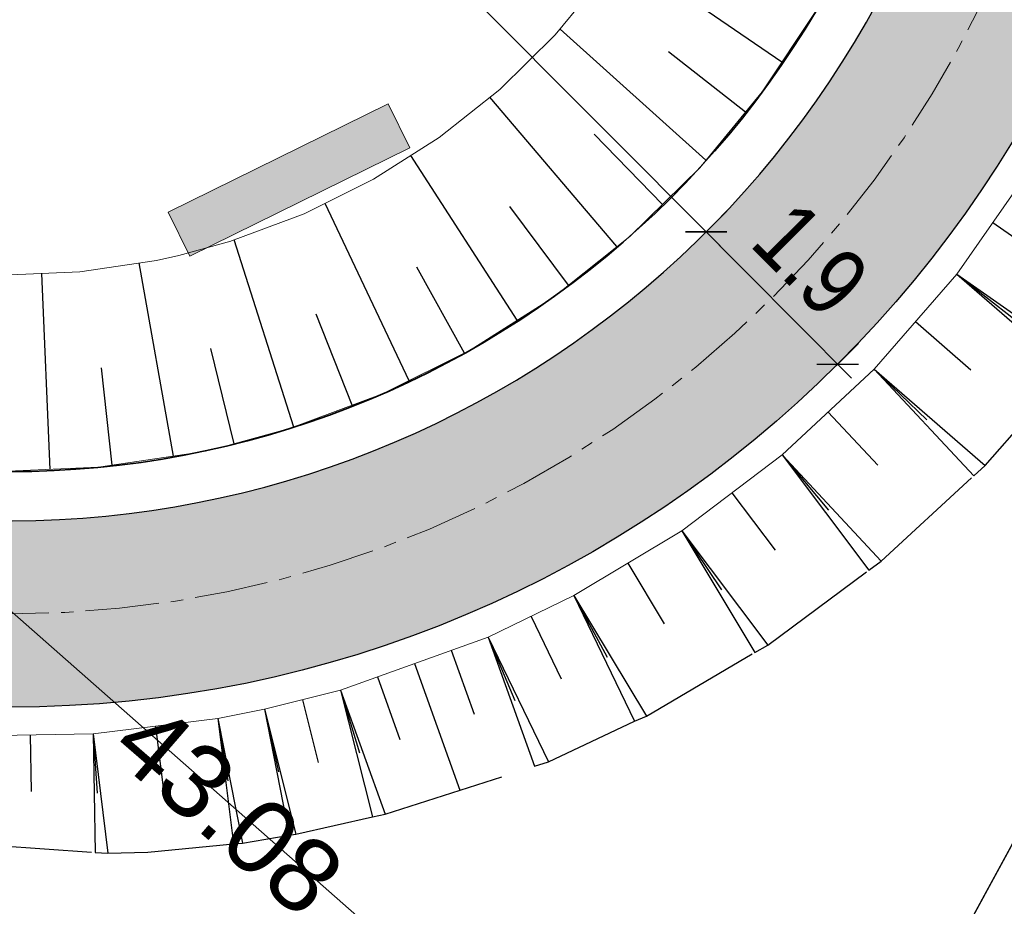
# Model space of a CAD drawing. Header units: metres. Extents: x 0 to 5465380, y 0 to 5925815.
# Tile 81 of 141: x 5463960 to 5463970, y 5925474 to 5925483. Entities that reach past the tile are written whole.
import ezdxf
from ezdxf.enums import TextEntityAlignment as Align

# ---------------------------------------------------------------- set-up
doc = ezdxf.new("R2010")
doc.units = ezdxf.units.M
for name, pattern in [('CENTER2', [1.125, 0.75, -0.125, 0.125, -0.125]), ('HIDDEN', [0.375, 0.25, -0.125]), ('PRZER1-1', [2, 1, -1]), ('PRZER3-1', [4, 3, -1])]:
    doc.linetypes.add(name, pattern=pattern)
for name, color, linetype, lineweight in [('$DR - obrzeże 8x30', 34, 'Continuous', 30), ('$DR - osie ścieżek', 7, 'CENTER2', 15), ('$DR - wyp. chodnik', 44, 'Continuous', 5), ('$DR - zał. arch.', 7, 'Continuous', 13), ('$DR - zał. mapa', 250, 'Continuous', 0), ('___ławki_Nr_Pióra__141', 7, 'Continuous', 0), ('___ławki_Nr_Pióra__246', 34, 'Continuous', 211)]:
    doc.layers.add(name, color=color, linetype=linetype, lineweight=lineweight)
for name, color, linetype in [('$DR - wymiary', 7, 'Continuous'), ('AecObjExplode_rys 1_Vport_D5A', 7, 'Continuous'), ('AecObjExplode_rys 3_Vport_DDD', 7, 'Continuous'), ('AecObjExplode_rys 4_Vport_E22', 7, 'Continuous'), ('C-DROGI-KORYTARZE', 7, 'Continuous'), ('C-DROGI-SYTUACJA', 7, 'Continuous'), ('C-DZIALKI', 5, 'Continuous'), ('C-TEREN-SKARPY', 94, 'Continuous')]:
    doc.layers.add(name, color=color, linetype=linetype)
for name, color, linetype, lineweight, true_color in [('CC_Woda', 5, 'Continuous', 18, 0x0000ff), ('EGBD03', 7, 'Continuous', 18, 0x008000), ('EGBK02', 7, 'PRZER3-1', 18, 0x008000), ('EGBU01', 7, 'PRZER1-1', 18, 0x008000)]:
    doc.layers.add(name, color=color, linetype=linetype, lineweight=lineweight, true_color=true_color)
doc.styles.add('Arial', font='arial.ttf')
doc.styles.add('ARIAL 2', font='ARIALN.TTF')
doc.dimstyles.new('LINIOWY', dxfattribs={"dimtxt": 0.7, "dimasz": 0.3, "dimexe": 0.3, "dimexo": 0, "dimgap": 0.2, "dimtad": 1, "dimzin": 9, "dimdsep": 46, "dimtxsty": 'ARIAL 2', "dimblk": 'OBLIQUE', "dimcen": 0, "dimdle": 0.2, "dimclrd": 7, "dimclre": 7, "dimclrt": 1, "dimadec": 0, "dimazin": 0, "dimtfac": 1, "dimtofl": 0, "dimtmove": 1, "dimatfit": 3, "dimldrblk": 'OBLIQUE', "dimfxl": 0.3, "dimfxlon": 1, "dimtolj": 1, "dimtzin": 1, "dimarcsym": 0})

# ---------------------------------------------------------------- blocks, each defined once
blk = doc.blocks.new('GK.6640.1913.2022 szara')
at = {"layer": 'CC_Woda', "color": 252}
blk.add_lwpolyline([(5463986.372, 5925435.989), (5463985.794, 5925452.41), (5463985.559, 5925454.613), (5463977.836, 5925461.506), (5463965.468, 5925472.383), (5463952.819, 5925483.501), (5463936.218, 5925497.405), (5463930.014, 5925502.668), (5463934.175, 5925539.683), (5463935.653, 5925554.059), (5463935.978, 5925558.022), (5463938.527, 5925578.65), (5463941.216, 5925601.871), (5463942.578, 5925613.381), (5463943.685, 5925623.068), (5463945.16, 5925637.812), (5463935.109, 5925649.383), (5463925.974, 5925659.333), (5463923.395, 5925662.125), (5463930.465, 5925665.085), (5463934.831, 5925666.92), (5463936.587, 5925667.623)], dxfattribs=at)
at = {"layer": 'EGBD03', "color": 52, "linetype": 'Continuous', "lineweight": 30}
blk.add_lwpolyline([(5463976.53, 5925486.659), (5463970.344, 5925578.524), (5463983.032, 5925590.042), (5463928.32, 5925650.72), (5463927.256, 5925651.9), (5463894.766, 5925638.737), (5463911.73, 5925597.06), (5463843.77, 5925569.527), (5463856.962, 5925537.116), (5463925.884, 5925562.287), (5463928.865, 5925568.698), (5463933.562, 5925570.413), (5463940.422, 5925551.628), (5463935.726, 5925549.913), (5463929.655, 5925553.021), (5463860.732, 5925527.855), (5463901.732, 5925427.127), (5463960.738, 5925457.702)], close=True, dxfattribs=at)
blk.add_lwpolyline([(5463900.857, 5925415.348), (5463924.837, 5925427.749), (5463948.817, 5925440.149), (5463968.083, 5925450.115), (5463972.868, 5925458.894), (5463987.688, 5925486.122), (5463976.53, 5925486.659), (5463960.738, 5925457.702), (5463901.732, 5925427.127), (5463890.8, 5925421.463), (5463869.098, 5925410.218)], dxfattribs=at)
at = {"layer": 'EGBK02', "color": 252, "linetype": 'PRZER3-1', "lineweight": 18, "ltscale": 0.5}
for points in [[(5463856.962, 5925537.116), (5463860.732, 5925527.855), (5463899.34, 5925515.62), (5463908.85, 5925504.3), (5463937.87, 5925497.24), (5463946.13, 5925487.11), (5463947.1, 5925482.79), (5463950.95, 5925472.07), (5463950.99, 5925465.56), (5463952.34, 5925458.74), (5463949.58, 5925451.92), (5463960.738, 5925457.702), (5463976.53, 5925486.659), (5463970.344, 5925578.524), (5463983.032, 5925590.042), (5463928.32, 5925650.72), (5463927.256, 5925651.9), (5463894.766, 5925638.737), (5463911.73, 5925597.06), (5463843.77, 5925569.527)], [(5463924.837, 5925427.749), (5463948.817, 5925440.149), (5463968.083, 5925450.115), (5463972.868, 5925458.894), (5463987.688, 5925486.122), (5463976.53, 5925486.659), (5463960.738, 5925457.702), (5463949.58, 5925451.92), (5463882.115, 5925416.963), (5463886.926, 5925409.883), (5463899.144, 5925415.8), (5463899.852, 5925414.828), (5463900.857, 5925415.348)]]:
    blk.add_lwpolyline(points, close=True, dxfattribs=at)
at = {"layer": 'EGBU01', "color": 252, "linetype": 'PRZER1-1', "ltscale": 0.5}
for points in [[(5463856.962, 5925537.116), (5463860.732, 5925527.855), (5463899.34, 5925515.62), (5463908.85, 5925504.3), (5463937.87, 5925497.24), (5463946.13, 5925487.11), (5463947.1, 5925482.79), (5463950.95, 5925472.07), (5463950.99, 5925465.56), (5463952.34, 5925458.74), (5463949.58, 5925451.92), (5463960.738, 5925457.702), (5463976.53, 5925486.659), (5463970.344, 5925578.524), (5463983.032, 5925590.042), (5463928.32, 5925650.72), (5463927.256, 5925651.9), (5463894.766, 5925638.737), (5463911.73, 5925597.06), (5463843.77, 5925569.527)], [(5463924.837, 5925427.749), (5463948.817, 5925440.149), (5463968.083, 5925450.115), (5463972.868, 5925458.894), (5463987.688, 5925486.122), (5463976.53, 5925486.659), (5463960.738, 5925457.702), (5463949.58, 5925451.92), (5463882.115, 5925416.963), (5463886.926, 5925409.883), (5463899.144, 5925415.8), (5463899.852, 5925414.828), (5463900.857, 5925415.348)]]:
    blk.add_lwpolyline(points, close=True, dxfattribs=at)
at = {"layer": 'CC_Woda', "color": 252, "lineweight": 0, "style": 'Arial'}
blk.add_text('43.08', height=0.75, rotation=319.0977, dxfattribs=at).set_placement((5463962.133, 5925475.254), align=Align.MIDDLE)
blk = doc.blocks.new('świetlica_bezrzecze_PB_PZT oczyszczony')
at = {"layer": '___ławki_Nr_Pióra__246', "linetype": 'Continuous'}
blk.add_hatch(color=256, dxfattribs=at).paths.add_polyline_path([(5463961.513, 5925481.332), (5463961.734, 5925480.883), (5463963.977, 5925481.987), (5463963.756, 5925482.436)], flags=0)
at = {"layer": '___ławki_Nr_Pióra__141', "linetype": 'Continuous', "flags": 128}
blk.add_lwpolyline([(5463961.513, 5925481.332), (5463961.734, 5925480.883), (5463963.977, 5925481.987), (5463963.756, 5925482.436)], close=True, dxfattribs=at)
blk = doc.blocks.new('_OBLIQUE')
at = {"color": 0, "linetype": 'ByBlock'}
blk.add_line((-0.5, -0.5), (0.5, 0.5), dxfattribs=at)
blk = doc.blocks.new('*D88')
at = {"layer": '$DR - wymiary', "color": 7, "lineweight": -2, "transparency": 16777216}
for p, q in [((5463952.807, 5925495.366), (5463953.021, 5925495.579)), ((5463952.667, 5925495.509), (5463967.138, 5925480.989)), ((5463966.981, 5925481.115), (5463967.209, 5925481.342))]:
    blk.add_line(p, q, dxfattribs=at)
at = {"layer": 'Defpoints', "color": 0, "transparency": 16777216}
for p in [(5463952.807, 5925495.366), (5463966.981, 5925481.115), (5463966.997, 5925481.131)]:
    blk.add_point(p, dxfattribs=at)
at = {"layer": '$DR - wymiary', "color": 7, "lineweight": -2, "transparency": 16777216, "xscale": 0.3, "yscale": 0.3, "zscale": 0.3}
for p, rotation in [((5463952.808, 5925495.368), 134.9018595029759), ((5463966.997, 5925481.131), 314.9018595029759)]:
    blk.add_blockref('_OBLIQUE', p, dxfattribs=dict(at, rotation=rotation))
at = {"layer": '$DR - wymiary', "color": 1, "transparency": 16777216, "insert": (5463960.297, 5925488.643), "char_height": 0.7, "attachment_point": 5, "rotation": 314.9019, "style": 'ARIAL 2'}
blk.add_mtext('\\A1;20.1', dxfattribs=at)
blk = doc.blocks.new('*D89')
at = {"layer": '$DR - wymiary', "color": 7, "lineweight": -2, "transparency": 16777216}
for p, q in [((5463966.856, 5925481.272), (5463968.479, 5925479.643)), ((5463966.981, 5925481.115), (5463967.209, 5925481.342)), ((5463968.321, 5925479.768), (5463968.551, 5925479.996))]:
    blk.add_line(p, q, dxfattribs=at)
at = {"layer": 'Defpoints', "color": 0, "transparency": 16777216}
for p in [(5463966.981, 5925481.115), (5463968.321, 5925479.768), (5463968.338, 5925479.785)]:
    blk.add_point(p, dxfattribs=at)
at = {"layer": '$DR - wymiary', "color": 7, "lineweight": -2, "transparency": 16777216, "xscale": 0.3, "yscale": 0.3, "zscale": 0.3}
for p, rotation in [((5463966.997, 5925481.131), 134.9018595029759), ((5463968.338, 5925479.785), 314.9018595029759)]:
    blk.add_blockref('_OBLIQUE', p, dxfattribs=dict(at, rotation=rotation))
at = {"layer": '$DR - wymiary', "color": 1, "transparency": 16777216, "insert": (5463968.062, 5925480.851), "char_height": 0.7, "attachment_point": 5, "rotation": 314.9019, "style": 'ARIAL 2'}
blk.add_mtext('\\A1;1.9', dxfattribs=at)
blk = doc.blocks.new('*D133')
at = {"layer": '$DR - wymiary', "color": 7, "lineweight": -2, "transparency": 16777216}
for p, q in [((5463958.17, 5925515.873), (5463958.986, 5925515.873)), ((5463958.986, 5925515.873), (5463959.586, 5925514.871)), ((5463959.586, 5925514.871), (5463964.552, 5925514.871))]:
    blk.add_line(p, q, dxfattribs=at)
at = {"layer": 'Defpoints', "color": 0, "transparency": 16777216}
for p in [(5463958.17, 5925515.873), (5463960.186, 5925514.871), (0, 0)]:
    blk.add_point(p, dxfattribs=at)
at = {"layer": '$DR - wymiary', "color": 1, "transparency": 16777216, "insert": (5463962.469, 5925515.428), "char_height": 0.7, "attachment_point": 5, "style": 'ARIAL 2'}
blk.add_mtext('\\A1;5925515.87', dxfattribs=at)
blk = doc.blocks.new('*D137')
at = {"layer": '$DR - wymiary', "color": 7, "lineweight": -2, "transparency": 16777216}
blk.add_line((5463958.724, 5925585.382), (5463964.93, 5925585.382), dxfattribs=at)
at = {"layer": 'Defpoints', "color": 0, "transparency": 16777216}
for p in [(5463958.724, 5925585.382), (5463960.561, 5925585.382), (0, 0)]:
    blk.add_point(p, dxfattribs=at)
at = {"layer": '$DR - wymiary', "color": 1, "transparency": 16777216, "insert": (5463962.845, 5925585.94), "char_height": 0.7, "attachment_point": 5, "style": 'ARIAL 2'}
blk.add_mtext('\\A1;5925585.38', dxfattribs=at)
blk = doc.blocks.new('AecObjExplode_rys 1_Vport_D5A')
at = {"layer": 'C-DROGI-KORYTARZE', "color": 54, "linetype": 'Continuous', "lineweight": -3}
for p, q in [((5463967.769, 5925482.86, 44.423), (5463966.12, 5925483.987, 44.383)), ((5463966.995, 5925481.861, 44.366), (5463965.508, 5925483.197, 44.326)), ((5463967.397, 5925482.349, 44.394), (5463966.612, 5925482.966, 44.374)), ((5463966.088, 5925480.981, 44.316), (5463964.791, 5925482.502, 44.276)), ((5463966.551, 5925481.411, 44.34), (5463965.854, 5925482.126, 44.32)), ((5463965.072, 5925480.231, 44.271), (5463963.987, 5925481.909, 44.231)), ((5463963.969, 5925479.616, 44.232), (5463963.115, 5925481.422, 44.192)), ((5463965.593, 5925480.588, 44.293), (5463964.996, 5925481.389, 44.273)), ((5463962.796, 5925479.144, 44.199), (5463962.188, 5925481.049, 44.159)), ((5463961.568, 5925478.848, 44.17), (5463961.218, 5925480.815, 44.13)), ((5463964.535, 5925479.897, 44.251), (5463964.049, 5925480.771, 44.231)), ((5463960.312, 5925478.713, 44.148), (5463960.225, 5925480.708, 44.108)), ((5463963.389, 5925479.365, 44.215), (5463963.023, 5925480.295, 44.195)), ((5463962.187, 5925478.973, 44.184), (5463961.947, 5925479.944, 44.164)), ((5463960.943, 5925478.755, 44.158), (5463960.833, 5925479.748, 44.138))]:
    blk.add_line(p, q, dxfattribs=at)
at = {"layer": 'C-DROGI-KORYTARZE', "color": 92, "linetype": 'Continuous', "lineweight": 9}
for p, q in [((5463965.961, 5925483.746), (5463965.458, 5925483.137)), ((5463968.12, 5925483.389), (5463967.568, 5925482.556)), ((5463965.458, 5925483.137), (5463964.894, 5925482.583)), ((5463964.894, 5925482.583), (5463964.275, 5925482.092)), ((5463967.568, 5925482.556), (5463966.932, 5925481.785)), ((5463964.275, 5925482.092), (5463963.608, 5925481.667)), ((5463966.932, 5925481.785), (5463966.218, 5925481.085)), ((5463963.608, 5925481.667), (5463962.901, 5925481.315)), ((5463962.901, 5925481.315), (5463962.161, 5925481.039)), ((5463966.218, 5925481.085), (5463965.436, 5925480.463)), ((5463962.152, 5925481.036), (5463961.624, 5925480.891)), ((5463962.161, 5925481.039), (5463962.152, 5925481.036)), ((5463961.624, 5925480.891), (5463961.396, 5925480.841)), ((5463961.396, 5925480.841), (5463960.614, 5925480.725)), ((5463960.614, 5925480.725), (5463959.825, 5925480.691)), ((5463965.436, 5925480.463), (5463964.592, 5925479.926)), ((5463964.592, 5925479.926), (5463963.698, 5925479.481)), ((5463963.698, 5925479.481), (5463962.761, 5925479.131)), ((5463962.75, 5925479.128), (5463962.083, 5925478.945)), ((5463962.761, 5925479.131), (5463962.75, 5925479.128)), ((5463961.793, 5925478.881), (5463960.805, 5925478.734)), ((5463962.083, 5925478.945), (5463961.793, 5925478.881)), ((5463960.805, 5925478.734), (5463959.806, 5925478.691))]:
    blk.add_line(p, q, dxfattribs=at)
at = {"layer": 'C-DROGI-SYTUACJA', "color": 92, "linetype": 'Continuous', "lineweight": 9}
for p, q in [((5463969.55, 5925480.702), (5463970.285, 5925481.753)), ((5463968.709, 5925479.734), (5463969.55, 5925480.702)), ((5463967.772, 5925478.86), (5463968.709, 5925479.734)), ((5463966.748, 5925478.088), (5463967.772, 5925478.86)), ((5463965.649, 5925477.427), (5463966.748, 5925478.088)), ((5463964.776, 5925477.005), (5463965.649, 5925477.427)), ((5463963.27, 5925476.465), (5463964.776, 5925477.005)), ((5463962.494, 5925476.27), (5463963.27, 5925476.465)), ((5463962.021, 5925476.177), (5463962.494, 5925476.27)), ((5463960.748, 5925476.02), (5463962.021, 5925476.177)), ((5463959.466, 5925475.998), (5463960.748, 5925476.02))]:
    blk.add_line(p, q, dxfattribs=at)
at = {"layer": 'C-DZIALKI', "color": 7, "linetype": 'Continuous', "lineweight": 35}
blk.add_arc((5463959.894, 5925488.241), 9.55, 173.5624, 155.4543, dxfattribs=at)
at = {"layer": 'C-TEREN-SKARPY', "color": 92, "linetype": 'Continuous', "lineweight": -3}
for p, q in [((5463969.917, 5925481.228, 44.441), (5463970.536, 5925480.795, 44.063)), ((5463969.55, 5925480.702, 44.465), (5463970.683, 5925479.718, 43.715)), ((5463969.55, 5925480.702, 44.465), (5463970.143, 5925480.239, 44.088)), ((5463969.55, 5925480.702, 44.465), (5463970.789, 5925479.835, 43.709)), ((5463969.55, 5925480.702), (5463970.683, 5925479.718)), ((5463969.55, 5925480.702), (5463970.789, 5925479.835)), ((5463969.13, 5925480.218, 44.49), (5463969.696, 5925479.726, 44.115)), ((5463968.709, 5925479.734, 44.514), (5463969.724, 5925478.647, 43.77)), ((5463968.709, 5925479.734, 44.514), (5463969.246, 5925479.216, 44.141)), ((5463968.709, 5925479.734, 44.514), (5463969.842, 5925478.751, 43.764)), ((5463968.709, 5925479.734), (5463969.724, 5925478.647)), ((5463968.709, 5925479.734), (5463969.842, 5925478.751)), ((5463968.241, 5925479.297, 44.538), (5463968.747, 5925478.754, 44.167)), ((5463967.772, 5925478.86, 44.563), (5463968.656, 5925477.687, 43.829)), ((5463967.772, 5925478.86, 44.563), (5463968.245, 5925478.296, 44.194)), ((5463967.772, 5925478.86, 44.563), (5463968.782, 5925477.777, 43.822)), ((5463967.772, 5925478.86), (5463968.656, 5925477.687)), ((5463967.772, 5925478.86), (5463968.782, 5925477.777)), ((5463967.26, 5925478.474, 44.587), (5463967.701, 5925477.889, 44.222)), ((5463966.748, 5925478.088, 44.612), (5463967.493, 5925476.849, 43.889)), ((5463966.748, 5925478.088, 44.612), (5463967.154, 5925477.487, 44.249)), ((5463966.748, 5925478.088, 44.612), (5463967.626, 5925476.923, 43.883)), ((5463966.748, 5925478.088), (5463967.493, 5925476.849)), ((5463966.748, 5925478.088), (5463967.626, 5925476.923)), ((5463966.199, 5925477.757, 44.636), (5463966.57, 5925477.141, 44.277)), ((5463965.649, 5925477.427, 44.661), (5463966.267, 5925476.147, 43.95)), ((5463965.649, 5925477.427, 44.661), (5463965.988, 5925476.8, 44.304)), ((5463965.649, 5925477.427, 44.661), (5463966.388, 5925476.199, 43.945)), ((5463965.649, 5925477.427), (5463966.267, 5925476.147)), ((5463965.649, 5925477.427), (5463966.388, 5925476.199)), ((5463965.213, 5925477.216, 44.679), (5463965.52, 5925476.579, 44.325)), ((5463964.776, 5925477.005, 44.698), (5463965.248, 5925475.69, 43.999)), ((5463964.776, 5925477.005, 44.698), (5463965.047, 5925476.359, 44.347)), ((5463964.776, 5925477.005, 44.698), (5463965.389, 5925475.735, 43.993)), ((5463964.776, 5925477.005), (5463965.248, 5925475.69)), ((5463964.776, 5925477.005), (5463965.389, 5925475.735)), ((5463964.399, 5925476.87, 44.708), (5463964.633, 5925476.219, 44.363)), ((5463964.023, 5925476.735, 44.719), (5463964.486, 5925475.446, 44.034)), ((5463963.647, 5925476.6, 44.73), (5463963.876, 5925475.962, 44.391)), ((5463963.27, 5925476.465, 44.741), (5463963.595, 5925475.174, 44.075)), ((5463963.27, 5925476.465, 44.741), (5463963.465, 5925475.826, 44.406)), ((5463963.27, 5925476.465, 44.741), (5463963.724, 5925475.201, 44.069)), ((5463963.27, 5925476.465), (5463963.595, 5925475.174)), ((5463963.27, 5925476.465), (5463963.724, 5925475.201)), ((5463962.882, 5925476.367, 44.753), (5463963.044, 5925475.726, 44.423)), ((5463962.494, 5925476.27, 44.766), (5463962.747, 5925474.988, 44.113)), ((5463962.494, 5925476.27, 44.766), (5463962.638, 5925475.631, 44.439)), ((5463962.494, 5925476.27, 44.766), (5463962.815, 5925474.997, 44.11)), ((5463962.494, 5925476.27), (5463962.747, 5925474.988)), ((5463962.494, 5925476.27), (5463962.815, 5925474.997)), ((5463962.021, 5925476.177, 44.781), (5463962.178, 5925474.899, 44.138)), ((5463962.021, 5925476.177, 44.781), (5463962.122, 5925475.54, 44.458)), ((5463962.021, 5925476.177, 44.781), (5463962.271, 5925474.906, 44.134)), ((5463962.021, 5925476.177), (5463962.178, 5925474.899)), ((5463962.021, 5925476.177), (5463962.271, 5925474.906)), ((5463961.385, 5925476.098, 44.8), (5463961.462, 5925475.468, 44.482)), ((5463960.107, 5925476.009, 44.835), (5463960.117, 5925475.433, 44.547)), ((5463960.748, 5925476.02, 44.818), (5463960.769, 5925474.812, 44.214)), ((5463960.748, 5925476.02, 44.818), (5463960.791, 5925475.414, 44.514)), ((5463960.748, 5925476.02, 44.818), (5463960.898, 5925474.803, 44.205)), ((5463960.748, 5925476.02), (5463960.769, 5925474.812)), ((5463960.748, 5925476.02), (5463960.898, 5925474.803))]:
    blk.add_line(p, q, dxfattribs=at)
at = {"layer": 'C-TEREN-SKARPY', "color": 92, "linetype": 'HIDDEN', "lineweight": -3, "ltscale": 5}
for p, q in [((5463969.842, 5925478.751), (5463970.683, 5925479.718)), ((5463969.724, 5925478.647), (5463969.842, 5925478.751)), ((5463968.782, 5925477.777), (5463969.724, 5925478.647)), ((5463968.656, 5925477.687), (5463968.782, 5925477.777)), ((5463967.626, 5925476.923), (5463968.656, 5925477.687)), ((5463966.388, 5925476.199), (5463967.493, 5925476.849)), ((5463967.493, 5925476.849), (5463967.626, 5925476.923)), ((5463965.389, 5925475.735), (5463966.267, 5925476.147)), ((5463966.267, 5925476.147), (5463966.388, 5925476.199)), ((5463963.724, 5925475.201), (5463965.248, 5925475.69)), ((5463965.248, 5925475.69), (5463965.389, 5925475.735)), ((5463962.815, 5925474.997), (5463963.595, 5925475.174)), ((5463963.595, 5925475.174), (5463963.724, 5925475.201)), ((5463962.271, 5925474.906), (5463962.747, 5925474.988)), ((5463962.747, 5925474.988), (5463962.815, 5925474.997)), ((5463959.485, 5925474.901), (5463960.769, 5925474.812)), ((5463961.307, 5925474.816), (5463962.178, 5925474.899)), ((5463962.178, 5925474.899), (5463962.271, 5925474.906)), ((5463960.769, 5925474.812), (5463960.898, 5925474.803)), ((5463960.898, 5925474.803), (5463961.307, 5925474.816))]:
    blk.add_line(p, q, dxfattribs=at)
blk = doc.blocks.new('AecObjExplode_rys 4_Vport_E22')
at = {"layer": 'C-DROGI-KORYTARZE', "color": 54, "linetype": 'Continuous', "lineweight": -3}
for p, q in [((5463967.769, 5925482.86, 44.423), (5463966.12, 5925483.987, 44.383)), ((5463966.995, 5925481.861, 44.366), (5463965.508, 5925483.197, 44.326)), ((5463967.397, 5925482.349, 44.394), (5463966.612, 5925482.966, 44.374)), ((5463966.088, 5925480.981, 44.316), (5463964.791, 5925482.502, 44.276)), ((5463966.551, 5925481.411, 44.34), (5463965.854, 5925482.126, 44.32)), ((5463965.072, 5925480.231, 44.271), (5463963.987, 5925481.909, 44.231)), ((5463963.969, 5925479.616, 44.232), (5463963.115, 5925481.422, 44.192)), ((5463965.593, 5925480.588, 44.293), (5463964.996, 5925481.389, 44.273)), ((5463962.796, 5925479.144, 44.199), (5463962.188, 5925481.049, 44.159)), ((5463961.568, 5925478.848, 44.17), (5463961.218, 5925480.815, 44.13)), ((5463964.535, 5925479.897, 44.251), (5463964.049, 5925480.771, 44.231)), ((5463960.312, 5925478.713, 44.148), (5463960.225, 5925480.708, 44.108)), ((5463963.389, 5925479.365, 44.215), (5463963.023, 5925480.295, 44.195)), ((5463962.187, 5925478.973, 44.184), (5463961.947, 5925479.944, 44.164)), ((5463960.943, 5925478.755, 44.158), (5463960.833, 5925479.748, 44.138))]:
    blk.add_line(p, q, dxfattribs=at)
at = {"layer": 'C-DROGI-KORYTARZE', "color": 92, "linetype": 'Continuous', "lineweight": 9}
for p, q in [((5463965.961, 5925483.746), (5463965.458, 5925483.137)), ((5463968.12, 5925483.389), (5463967.568, 5925482.556)), ((5463965.458, 5925483.137), (5463964.894, 5925482.583)), ((5463964.894, 5925482.583), (5463964.275, 5925482.092)), ((5463967.568, 5925482.556), (5463966.932, 5925481.785)), ((5463964.275, 5925482.092), (5463963.608, 5925481.667)), ((5463966.932, 5925481.785), (5463966.218, 5925481.085)), ((5463963.608, 5925481.667), (5463962.901, 5925481.315)), ((5463962.901, 5925481.315), (5463962.161, 5925481.039)), ((5463966.218, 5925481.085), (5463965.436, 5925480.463)), ((5463962.152, 5925481.036), (5463961.624, 5925480.891)), ((5463962.161, 5925481.039), (5463962.152, 5925481.036)), ((5463961.624, 5925480.891), (5463961.396, 5925480.841)), ((5463961.396, 5925480.841), (5463960.614, 5925480.725)), ((5463960.614, 5925480.725), (5463959.825, 5925480.691)), ((5463965.436, 5925480.463), (5463964.592, 5925479.926)), ((5463964.592, 5925479.926), (5463963.698, 5925479.481)), ((5463963.698, 5925479.481), (5463962.761, 5925479.131)), ((5463962.75, 5925479.128), (5463962.083, 5925478.945)), ((5463962.761, 5925479.131), (5463962.75, 5925479.128)), ((5463961.793, 5925478.881), (5463960.805, 5925478.734)), ((5463962.083, 5925478.945), (5463961.793, 5925478.881)), ((5463960.805, 5925478.734), (5463959.806, 5925478.691))]:
    blk.add_line(p, q, dxfattribs=at)
at = {"layer": 'C-DROGI-SYTUACJA', "color": 92, "linetype": 'Continuous', "lineweight": 9}
for p, q in [((5463969.55, 5925480.702), (5463970.285, 5925481.753)), ((5463968.709, 5925479.734), (5463969.55, 5925480.702)), ((5463967.772, 5925478.86), (5463968.709, 5925479.734)), ((5463966.748, 5925478.088), (5463967.772, 5925478.86)), ((5463965.649, 5925477.427), (5463966.748, 5925478.088)), ((5463964.776, 5925477.005), (5463965.649, 5925477.427)), ((5463963.27, 5925476.465), (5463964.776, 5925477.005)), ((5463962.494, 5925476.27), (5463963.27, 5925476.465)), ((5463962.021, 5925476.177), (5463962.494, 5925476.27)), ((5463960.748, 5925476.02), (5463962.021, 5925476.177)), ((5463959.466, 5925475.998), (5463960.748, 5925476.02))]:
    blk.add_line(p, q, dxfattribs=at)
at = {"layer": 'C-DZIALKI', "color": 7, "linetype": 'Continuous', "lineweight": 35}
blk.add_arc((5463959.894, 5925488.241), 9.55, 173.5624, 155.4543, dxfattribs=at)
at = {"layer": 'C-TEREN-SKARPY', "color": 92, "linetype": 'Continuous', "lineweight": -3}
for p, q in [((5463969.917, 5925481.228, 44.441), (5463970.536, 5925480.795, 44.063)), ((5463969.55, 5925480.702, 44.465), (5463970.683, 5925479.718, 43.715)), ((5463969.55, 5925480.702, 44.465), (5463970.143, 5925480.239, 44.088)), ((5463969.55, 5925480.702, 44.465), (5463970.789, 5925479.835, 43.709)), ((5463969.55, 5925480.702), (5463970.683, 5925479.718)), ((5463969.55, 5925480.702), (5463970.789, 5925479.835)), ((5463969.13, 5925480.218, 44.49), (5463969.696, 5925479.726, 44.115)), ((5463968.709, 5925479.734, 44.514), (5463969.724, 5925478.647, 43.77)), ((5463968.709, 5925479.734, 44.514), (5463969.246, 5925479.216, 44.141)), ((5463968.709, 5925479.734, 44.514), (5463969.842, 5925478.751, 43.764)), ((5463968.709, 5925479.734), (5463969.724, 5925478.647)), ((5463968.709, 5925479.734), (5463969.842, 5925478.751)), ((5463968.241, 5925479.297, 44.538), (5463968.747, 5925478.754, 44.167)), ((5463967.772, 5925478.86, 44.563), (5463968.656, 5925477.687, 43.829)), ((5463967.772, 5925478.86, 44.563), (5463968.245, 5925478.296, 44.194)), ((5463967.772, 5925478.86, 44.563), (5463968.782, 5925477.777, 43.822)), ((5463967.772, 5925478.86), (5463968.656, 5925477.687)), ((5463967.772, 5925478.86), (5463968.782, 5925477.777)), ((5463967.26, 5925478.474, 44.587), (5463967.701, 5925477.889, 44.222)), ((5463966.748, 5925478.088, 44.612), (5463967.493, 5925476.849, 43.889)), ((5463966.748, 5925478.088, 44.612), (5463967.154, 5925477.487, 44.249)), ((5463966.748, 5925478.088, 44.612), (5463967.626, 5925476.923, 43.883)), ((5463966.748, 5925478.088), (5463967.493, 5925476.849)), ((5463966.748, 5925478.088), (5463967.626, 5925476.923)), ((5463966.199, 5925477.757, 44.636), (5463966.57, 5925477.141, 44.277)), ((5463965.649, 5925477.427, 44.661), (5463966.267, 5925476.147, 43.95)), ((5463965.649, 5925477.427, 44.661), (5463965.988, 5925476.8, 44.304)), ((5463965.649, 5925477.427, 44.661), (5463966.388, 5925476.199, 43.945)), ((5463965.649, 5925477.427), (5463966.267, 5925476.147)), ((5463965.649, 5925477.427), (5463966.388, 5925476.199)), ((5463965.213, 5925477.216, 44.679), (5463965.52, 5925476.579, 44.325)), ((5463964.776, 5925477.005, 44.698), (5463965.248, 5925475.69, 43.999)), ((5463964.776, 5925477.005, 44.698), (5463965.047, 5925476.359, 44.347)), ((5463964.776, 5925477.005, 44.698), (5463965.389, 5925475.735, 43.993)), ((5463964.776, 5925477.005), (5463965.248, 5925475.69)), ((5463964.776, 5925477.005), (5463965.389, 5925475.735)), ((5463964.399, 5925476.87, 44.708), (5463964.633, 5925476.219, 44.363)), ((5463964.023, 5925476.735, 44.719), (5463964.486, 5925475.446, 44.034)), ((5463963.647, 5925476.6, 44.73), (5463963.876, 5925475.962, 44.391)), ((5463963.27, 5925476.465, 44.741), (5463963.595, 5925475.174, 44.075)), ((5463963.27, 5925476.465, 44.741), (5463963.465, 5925475.826, 44.406)), ((5463963.27, 5925476.465, 44.741), (5463963.724, 5925475.201, 44.069)), ((5463963.27, 5925476.465), (5463963.595, 5925475.174)), ((5463963.27, 5925476.465), (5463963.724, 5925475.201)), ((5463962.882, 5925476.367, 44.753), (5463963.044, 5925475.726, 44.423)), ((5463962.494, 5925476.27, 44.766), (5463962.747, 5925474.988, 44.113)), ((5463962.494, 5925476.27, 44.766), (5463962.638, 5925475.631, 44.439)), ((5463962.494, 5925476.27, 44.766), (5463962.815, 5925474.997, 44.11)), ((5463962.494, 5925476.27), (5463962.747, 5925474.988)), ((5463962.494, 5925476.27), (5463962.815, 5925474.997)), ((5463962.021, 5925476.177, 44.781), (5463962.178, 5925474.899, 44.138)), ((5463962.021, 5925476.177, 44.781), (5463962.122, 5925475.54, 44.458)), ((5463962.021, 5925476.177, 44.781), (5463962.271, 5925474.906, 44.134)), ((5463962.021, 5925476.177), (5463962.178, 5925474.899)), ((5463962.021, 5925476.177), (5463962.271, 5925474.906)), ((5463961.385, 5925476.098, 44.8), (5463961.462, 5925475.468, 44.482)), ((5463960.107, 5925476.009, 44.835), (5463960.117, 5925475.433, 44.547)), ((5463960.748, 5925476.02, 44.818), (5463960.769, 5925474.812, 44.214)), ((5463960.748, 5925476.02, 44.818), (5463960.791, 5925475.414, 44.514)), ((5463960.748, 5925476.02, 44.818), (5463960.898, 5925474.803, 44.205)), ((5463960.748, 5925476.02), (5463960.769, 5925474.812)), ((5463960.748, 5925476.02), (5463960.898, 5925474.803))]:
    blk.add_line(p, q, dxfattribs=at)
at = {"layer": 'C-TEREN-SKARPY', "color": 92, "linetype": 'HIDDEN', "lineweight": -3, "ltscale": 5}
for p, q in [((5463969.842, 5925478.751), (5463970.683, 5925479.718)), ((5463969.724, 5925478.647), (5463969.842, 5925478.751)), ((5463968.782, 5925477.777), (5463969.724, 5925478.647)), ((5463968.656, 5925477.687), (5463968.782, 5925477.777)), ((5463967.626, 5925476.923), (5463968.656, 5925477.687)), ((5463966.388, 5925476.199), (5463967.493, 5925476.849)), ((5463967.493, 5925476.849), (5463967.626, 5925476.923)), ((5463965.389, 5925475.735), (5463966.267, 5925476.147)), ((5463966.267, 5925476.147), (5463966.388, 5925476.199)), ((5463963.724, 5925475.201), (5463965.248, 5925475.69)), ((5463965.248, 5925475.69), (5463965.389, 5925475.735)), ((5463962.815, 5925474.997), (5463963.595, 5925475.174)), ((5463963.595, 5925475.174), (5463963.724, 5925475.201)), ((5463962.271, 5925474.906), (5463962.747, 5925474.988)), ((5463962.747, 5925474.988), (5463962.815, 5925474.997)), ((5463959.485, 5925474.901), (5463960.769, 5925474.812)), ((5463961.307, 5925474.816), (5463962.178, 5925474.899)), ((5463962.178, 5925474.899), (5463962.271, 5925474.906)), ((5463960.769, 5925474.812), (5463960.898, 5925474.803)), ((5463960.898, 5925474.803), (5463961.307, 5925474.816))]:
    blk.add_line(p, q, dxfattribs=at)
blk = doc.blocks.new('AecObjExplode_rys 3_Vport_DDD')
at = {"layer": 'C-DROGI-KORYTARZE', "color": 54, "linetype": 'Continuous', "lineweight": -3}
for p, q in [((5463967.769, 5925482.86, 44.423), (5463966.12, 5925483.987, 44.383)), ((5463966.995, 5925481.861, 44.366), (5463965.508, 5925483.197, 44.326)), ((5463967.397, 5925482.349, 44.394), (5463966.612, 5925482.966, 44.374)), ((5463966.088, 5925480.981, 44.316), (5463964.791, 5925482.502, 44.276)), ((5463966.551, 5925481.411, 44.34), (5463965.854, 5925482.126, 44.32)), ((5463965.072, 5925480.231, 44.271), (5463963.987, 5925481.909, 44.231)), ((5463963.969, 5925479.616, 44.232), (5463963.115, 5925481.422, 44.192)), ((5463965.593, 5925480.588, 44.293), (5463964.996, 5925481.389, 44.273)), ((5463962.796, 5925479.144, 44.199), (5463962.188, 5925481.049, 44.159)), ((5463961.568, 5925478.848, 44.17), (5463961.218, 5925480.815, 44.13)), ((5463964.535, 5925479.897, 44.251), (5463964.049, 5925480.771, 44.231)), ((5463960.312, 5925478.713, 44.148), (5463960.225, 5925480.708, 44.108)), ((5463963.389, 5925479.365, 44.215), (5463963.023, 5925480.295, 44.195)), ((5463962.187, 5925478.973, 44.184), (5463961.947, 5925479.944, 44.164)), ((5463960.943, 5925478.755, 44.158), (5463960.833, 5925479.748, 44.138))]:
    blk.add_line(p, q, dxfattribs=at)
at = {"layer": 'C-DROGI-KORYTARZE', "color": 92, "linetype": 'Continuous', "lineweight": 9}
for p, q in [((5463965.961, 5925483.746), (5463965.458, 5925483.137)), ((5463968.12, 5925483.389), (5463967.568, 5925482.556)), ((5463965.458, 5925483.137), (5463964.894, 5925482.583)), ((5463964.894, 5925482.583), (5463964.275, 5925482.092)), ((5463967.568, 5925482.556), (5463966.932, 5925481.785)), ((5463964.275, 5925482.092), (5463963.608, 5925481.667)), ((5463966.932, 5925481.785), (5463966.218, 5925481.085)), ((5463963.608, 5925481.667), (5463962.901, 5925481.315)), ((5463962.901, 5925481.315), (5463962.161, 5925481.039)), ((5463966.218, 5925481.085), (5463965.436, 5925480.463)), ((5463962.152, 5925481.036), (5463961.624, 5925480.891)), ((5463962.161, 5925481.039), (5463962.152, 5925481.036)), ((5463961.624, 5925480.891), (5463961.396, 5925480.841)), ((5463961.396, 5925480.841), (5463960.614, 5925480.725)), ((5463960.614, 5925480.725), (5463959.825, 5925480.691)), ((5463965.436, 5925480.463), (5463964.592, 5925479.926)), ((5463964.592, 5925479.926), (5463963.698, 5925479.481)), ((5463963.698, 5925479.481), (5463962.761, 5925479.131)), ((5463962.75, 5925479.128), (5463962.083, 5925478.945)), ((5463962.761, 5925479.131), (5463962.75, 5925479.128)), ((5463961.793, 5925478.881), (5463960.805, 5925478.734)), ((5463962.083, 5925478.945), (5463961.793, 5925478.881)), ((5463960.805, 5925478.734), (5463959.806, 5925478.691))]:
    blk.add_line(p, q, dxfattribs=at)
at = {"layer": 'C-DROGI-SYTUACJA', "color": 92, "linetype": 'Continuous', "lineweight": 9}
for p, q in [((5463969.55, 5925480.702), (5463970.285, 5925481.753)), ((5463968.709, 5925479.734), (5463969.55, 5925480.702)), ((5463967.772, 5925478.86), (5463968.709, 5925479.734)), ((5463966.748, 5925478.088), (5463967.772, 5925478.86)), ((5463965.649, 5925477.427), (5463966.748, 5925478.088)), ((5463964.776, 5925477.005), (5463965.649, 5925477.427)), ((5463963.27, 5925476.465), (5463964.776, 5925477.005)), ((5463962.494, 5925476.27), (5463963.27, 5925476.465)), ((5463962.021, 5925476.177), (5463962.494, 5925476.27)), ((5463960.748, 5925476.02), (5463962.021, 5925476.177)), ((5463959.466, 5925475.998), (5463960.748, 5925476.02))]:
    blk.add_line(p, q, dxfattribs=at)
at = {"layer": 'C-DZIALKI', "color": 7, "linetype": 'Continuous', "lineweight": 35}
blk.add_arc((5463959.894, 5925488.241), 9.55, 173.5624, 155.4543, dxfattribs=at)
at = {"layer": 'C-TEREN-SKARPY', "color": 92, "linetype": 'Continuous', "lineweight": -3}
for p, q in [((5463969.917, 5925481.228, 44.441), (5463970.536, 5925480.795, 44.063)), ((5463969.55, 5925480.702, 44.465), (5463970.683, 5925479.718, 43.715)), ((5463969.55, 5925480.702, 44.465), (5463970.143, 5925480.239, 44.088)), ((5463969.55, 5925480.702, 44.465), (5463970.789, 5925479.835, 43.709)), ((5463969.55, 5925480.702), (5463970.683, 5925479.718)), ((5463969.55, 5925480.702), (5463970.789, 5925479.835)), ((5463969.13, 5925480.218, 44.49), (5463969.696, 5925479.726, 44.115)), ((5463968.709, 5925479.734, 44.514), (5463969.724, 5925478.647, 43.77)), ((5463968.709, 5925479.734, 44.514), (5463969.246, 5925479.216, 44.141)), ((5463968.709, 5925479.734, 44.514), (5463969.842, 5925478.751, 43.764)), ((5463968.709, 5925479.734), (5463969.724, 5925478.647)), ((5463968.709, 5925479.734), (5463969.842, 5925478.751)), ((5463968.241, 5925479.297, 44.538), (5463968.747, 5925478.754, 44.167)), ((5463967.772, 5925478.86, 44.563), (5463968.656, 5925477.687, 43.829)), ((5463967.772, 5925478.86, 44.563), (5463968.245, 5925478.296, 44.194)), ((5463967.772, 5925478.86, 44.563), (5463968.782, 5925477.777, 43.822)), ((5463967.772, 5925478.86), (5463968.656, 5925477.687)), ((5463967.772, 5925478.86), (5463968.782, 5925477.777)), ((5463967.26, 5925478.474, 44.587), (5463967.701, 5925477.889, 44.222)), ((5463966.748, 5925478.088, 44.612), (5463967.493, 5925476.849, 43.889)), ((5463966.748, 5925478.088, 44.612), (5463967.154, 5925477.487, 44.249)), ((5463966.748, 5925478.088, 44.612), (5463967.626, 5925476.923, 43.883)), ((5463966.748, 5925478.088), (5463967.493, 5925476.849)), ((5463966.748, 5925478.088), (5463967.626, 5925476.923)), ((5463966.199, 5925477.757, 44.636), (5463966.57, 5925477.141, 44.277)), ((5463965.649, 5925477.427, 44.661), (5463966.267, 5925476.147, 43.95)), ((5463965.649, 5925477.427, 44.661), (5463965.988, 5925476.8, 44.304)), ((5463965.649, 5925477.427, 44.661), (5463966.388, 5925476.199, 43.945)), ((5463965.649, 5925477.427), (5463966.267, 5925476.147)), ((5463965.649, 5925477.427), (5463966.388, 5925476.199)), ((5463965.213, 5925477.216, 44.679), (5463965.52, 5925476.579, 44.325)), ((5463964.776, 5925477.005, 44.698), (5463965.248, 5925475.69, 43.999)), ((5463964.776, 5925477.005, 44.698), (5463965.047, 5925476.359, 44.347)), ((5463964.776, 5925477.005, 44.698), (5463965.389, 5925475.735, 43.993)), ((5463964.776, 5925477.005), (5463965.248, 5925475.69)), ((5463964.776, 5925477.005), (5463965.389, 5925475.735)), ((5463964.399, 5925476.87, 44.708), (5463964.633, 5925476.219, 44.363)), ((5463964.023, 5925476.735, 44.719), (5463964.486, 5925475.446, 44.034)), ((5463963.647, 5925476.6, 44.73), (5463963.876, 5925475.962, 44.391)), ((5463963.27, 5925476.465, 44.741), (5463963.595, 5925475.174, 44.075)), ((5463963.27, 5925476.465, 44.741), (5463963.465, 5925475.826, 44.406)), ((5463963.27, 5925476.465, 44.741), (5463963.724, 5925475.201, 44.069)), ((5463963.27, 5925476.465), (5463963.595, 5925475.174)), ((5463963.27, 5925476.465), (5463963.724, 5925475.201)), ((5463962.882, 5925476.367, 44.753), (5463963.044, 5925475.726, 44.423)), ((5463962.494, 5925476.27, 44.766), (5463962.747, 5925474.988, 44.113)), ((5463962.494, 5925476.27, 44.766), (5463962.638, 5925475.631, 44.439)), ((5463962.494, 5925476.27, 44.766), (5463962.815, 5925474.997, 44.11)), ((5463962.494, 5925476.27), (5463962.747, 5925474.988)), ((5463962.494, 5925476.27), (5463962.815, 5925474.997)), ((5463962.021, 5925476.177, 44.781), (5463962.178, 5925474.899, 44.138)), ((5463962.021, 5925476.177, 44.781), (5463962.122, 5925475.54, 44.458)), ((5463962.021, 5925476.177, 44.781), (5463962.271, 5925474.906, 44.134)), ((5463962.021, 5925476.177), (5463962.178, 5925474.899)), ((5463962.021, 5925476.177), (5463962.271, 5925474.906)), ((5463961.385, 5925476.098, 44.8), (5463961.462, 5925475.468, 44.482)), ((5463960.107, 5925476.009, 44.835), (5463960.117, 5925475.433, 44.547)), ((5463960.748, 5925476.02, 44.818), (5463960.769, 5925474.812, 44.214)), ((5463960.748, 5925476.02, 44.818), (5463960.791, 5925475.414, 44.514)), ((5463960.748, 5925476.02, 44.818), (5463960.898, 5925474.803, 44.205)), ((5463960.748, 5925476.02), (5463960.769, 5925474.812)), ((5463960.748, 5925476.02), (5463960.898, 5925474.803))]:
    blk.add_line(p, q, dxfattribs=at)
at = {"layer": 'C-TEREN-SKARPY', "color": 92, "linetype": 'HIDDEN', "lineweight": -3, "ltscale": 5}
for p, q in [((5463969.842, 5925478.751), (5463970.683, 5925479.718)), ((5463969.724, 5925478.647), (5463969.842, 5925478.751)), ((5463968.782, 5925477.777), (5463969.724, 5925478.647)), ((5463968.656, 5925477.687), (5463968.782, 5925477.777)), ((5463967.626, 5925476.923), (5463968.656, 5925477.687)), ((5463966.388, 5925476.199), (5463967.493, 5925476.849)), ((5463967.493, 5925476.849), (5463967.626, 5925476.923)), ((5463965.389, 5925475.735), (5463966.267, 5925476.147)), ((5463966.267, 5925476.147), (5463966.388, 5925476.199)), ((5463963.724, 5925475.201), (5463965.248, 5925475.69)), ((5463965.248, 5925475.69), (5463965.389, 5925475.735)), ((5463962.815, 5925474.997), (5463963.595, 5925475.174)), ((5463963.595, 5925475.174), (5463963.724, 5925475.201)), ((5463962.271, 5925474.906), (5463962.747, 5925474.988)), ((5463962.747, 5925474.988), (5463962.815, 5925474.997)), ((5463959.485, 5925474.901), (5463960.769, 5925474.812)), ((5463961.307, 5925474.816), (5463962.178, 5925474.899)), ((5463962.178, 5925474.899), (5463962.271, 5925474.906)), ((5463960.769, 5925474.812), (5463960.898, 5925474.803)), ((5463960.898, 5925474.803), (5463961.307, 5925474.816))]:
    blk.add_line(p, q, dxfattribs=at)

msp = doc.modelspace()

# ---------------------------------------------------------------- hatches: boundary and pattern name
at = {"layer": '$DR - wyp. chodnik'}
h = msp.add_hatch(dxfattribs=at)
h.set_pattern_fill('AR-SAND', color=256, scale=0.01)
h.set_pattern_definition([(37.5, (500, 0), (-0.01600031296, 0.48941323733), [0, -0.38608, 0, -0.4318, 0, -0.41275]), (7.5, (500, 0), (0.44952328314, 0.71682510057), [0, -0.20828, 0, -0.34798, 0, -0.13335]), (327.5, (499.6876, 0), (0.790992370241, 0.001437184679), [0, -0.127, 0, -0.4572, 0, -0.5969]), (317.5, (499.6876, 0), (0.76355645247, 0.22292932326), [0, -0.0635, 0, -0.29972, 0, -0.3429])])
h.paths.add_polyline_path([(5463947.944, 5925488.241, 1), (5463971.844, 5925488.241, 1)])
h.paths.add_polyline_path([(5463969.944, 5925488.241, -1), (5463949.844, 5925488.241, -1)], flags=16)

# ---------------------------------------------------------------- linework, layer by layer
at = {"layer": '$DR - obrzeże 8x30'}
msp.add_circle((5463959.894, 5925488.241), 11.95, dxfattribs=at)
msp.add_arc((5463959.894, 5925488.241), 10.05, 171.0931, 157.3778, dxfattribs=at)
at = {"layer": '$DR - osie ścieżek'}
msp.add_circle((5463959.894, 5925488.241), 11, dxfattribs=at)

# ---------------------------------------------------------------- block references
at = {"layer": '$DR - zał. arch.'}
msp.add_blockref('świetlica_bezrzecze_PB_PZT oczyszczony', (0, 0), dxfattribs=at)
at = {"layer": '$DR - zał. mapa'}
msp.add_blockref('GK.6640.1913.2022 szara', (0, 0), dxfattribs=at)
at = {"layer": 'AecObjExplode_rys 1_Vport_D5A'}
msp.add_blockref('AecObjExplode_rys 1_Vport_D5A', (0, 0), dxfattribs=at)
at = {"layer": 'AecObjExplode_rys 3_Vport_DDD'}
msp.add_blockref('AecObjExplode_rys 3_Vport_DDD', (0, 0), dxfattribs=at)
at = {"layer": 'AecObjExplode_rys 4_Vport_E22'}
msp.add_blockref('AecObjExplode_rys 4_Vport_E22', (0, 0), dxfattribs=at)

# ---------------------------------------------------------------- dimensions: what is measured, and where the dimension line sits
at = {"layer": '$DR - wymiary'}
for feature_location, offset, picture, middle in [((5463958.723835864, 5925585.382389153), (1.837338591, 0), '*D137', (5463962.845417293, 5925585.939790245)), ((5463958.170207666, 5925515.87264403), (2.015391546, -1.001881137), '*D133', (5463962.46888707, 5925515.428163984))]:
    dim = msp.add_ordinate_dim(feature_location=feature_location, offset=offset, dtype=0, origin=(0, 0), dimstyle='LINIOWY', override={"dimfxlon": 0}, dxfattribs=at)
    dim.commit()
    dim.dimension.update_dxf_attribs({"geometry": picture, "text_midpoint": middle})
for base, p1, p2, picture, middle in [((5463966.997, 5925481.131), (5463952.807, 5925495.366), (5463966.981, 5925481.115), '*D88', (5463960.297, 5925488.643)), ((5463968.338, 5925479.785), (5463966.981, 5925481.115), (5463968.321, 5925479.768), '*D89', (5463968.062, 5925480.851))]:
    dim = msp.add_linear_dim(base=base, p1=p1, p2=p2, angle=134.9019, dimstyle='LINIOWY', dxfattribs=at)
    dim.commit()
    dim.dimension.update_dxf_attribs({"geometry": picture, "text_midpoint": middle})

doc.saveas('drawing.dxf')
